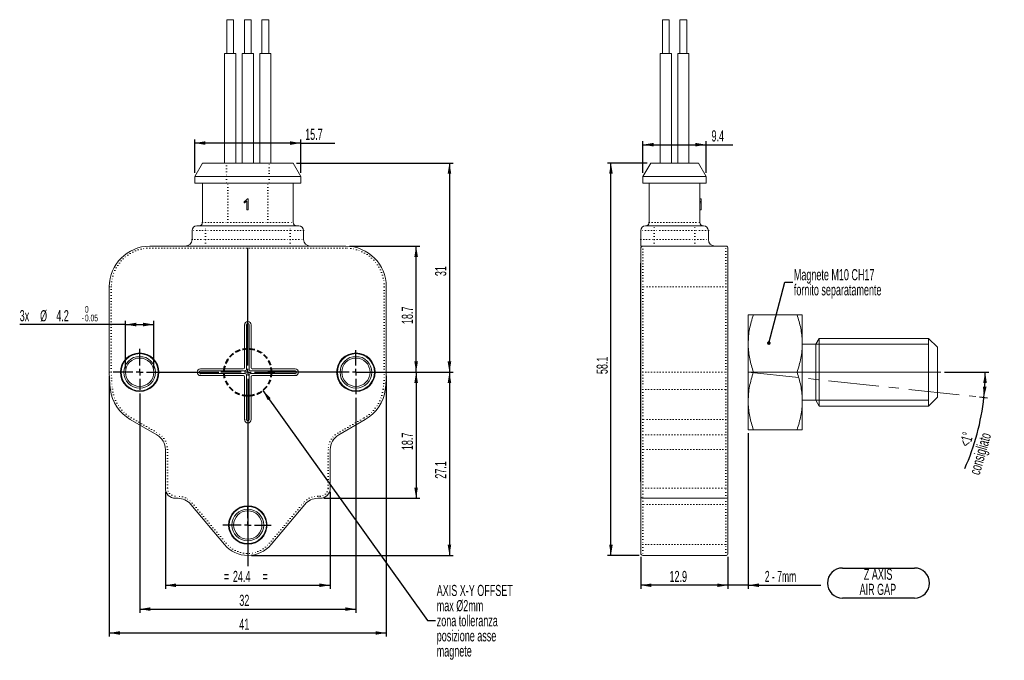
# Model space of a CAD drawing. Header units: millimetres. Extents: x 61 to 501, y 93 to 402.
# Tile 2 of 3: x 61 to 309, y 203 to 364. Entities that reach past the tile are written whole.
import ezdxf

# ---------------------------------------------------------------- set-up
doc = ezdxf.new("R2010")
doc.units = ezdxf.units.MM
for name, pattern in [('CENTERX2', [20.32, 12.7, -2.54, 2.54, -2.54]), ('DOT2', [0.635, 0, -0.635]), ('HIDDEN', [1.905, 1.27, -0.635])]:
    doc.linetypes.add(name, pattern=pattern)
doc.layers.add('LINEE_SOTTILI', color=7, linetype='Continuous')
doc.styles.add('SLDTEXTSTYLE0', font='TXT', dxfattribs={"width": 0.605})
doc.styles.add('SLDTEXTSTYLE8', font='TXT', dxfattribs={"width": 0.575})
doc.dimstyles.new('SLDDIMSTYLE0', dxfattribs={"dimtxt": 2.8, "dimasz": 2.7, "dimexe": 0, "dimexo": 0.0625, "dimgap": 0.7, "dimtad": 1, "dimlfac": 0.588235, "dimrnd": 1e-09, "dimzin": 12, "dimdsep": 46, "dimtxsty": 'SLDTEXTSTYLE0', "dimsah": 1, "dimcen": 0.09, "dimadec": 0, "dimazin": 3, "dimtol": 1, "dimtm": 0.05, "dimtfac": 1, "dimtofl": 0, "dimtmove": 0, "dimatfit": 3, "dimfxl": 0, "dimfrac": 2, "dimtolj": 1, "dimarcsym": 0})
doc.dimstyles.new('SLDDIMSTYLE1', dxfattribs={"dimtxt": 2.8, "dimasz": 2.7, "dimexe": 0, "dimexo": 0.0625, "dimgap": 0.7, "dimtad": 1, "dimlfac": 0.588235, "dimrnd": 1e-09, "dimzin": 12, "dimdsep": 46, "dimtxsty": 'SLDTEXTSTYLE0', "dimsah": 1, "dimcen": 0.09, "dimadec": 0, "dimazin": 3, "dimtfac": 1, "dimtofl": 0, "dimtmove": 0, "dimatfit": 3, "dimfxl": 0, "dimfrac": 2, "dimtolj": 1, "dimtzin": 12, "dimarcsym": 0})
doc.dimstyles.new('SLDDIMSTYLE2', dxfattribs={"dimtxt": 2.8, "dimasz": 2.7, "dimexe": 0, "dimexo": 0.0625, "dimgap": 0.7, "dimtad": 1, "dimdec": 1, "dimlfac": 0.588235, "dimrnd": 1e-09, "dimzin": 12, "dimdsep": 46, "dimtxsty": 'SLDTEXTSTYLE0', "dimsah": 1, "dimcen": 0.09, "dimadec": 0, "dimazin": 3, "dimtfac": 1, "dimtdec": 1, "dimtofl": 0, "dimtmove": 0, "dimatfit": 3, "dimfxl": 0, "dimfrac": 2, "dimtolj": 1, "dimtzin": 12, "dimarcsym": 0})
doc.dimstyles.new('SLDDIMSTYLE3', dxfattribs={"dimtxt": 0.18, "dimasz": 2.7, "dimexe": 0, "dimexo": 0.0625, "dimgap": 0, "dimtad": 0, "dimtih": 1, "dimtoh": 1, "dimdec": 0, "dimrnd": 1e-09, "dimzin": 0, "dimdsep": 46, "dimtxsty": 'Standard', "dimsah": 1, "dimcen": 0.09, "dimadec": 0, "dimazin": 0, "dimtfac": 2.7, "dimtdec": 0, "dimtofl": 0, "dimtmove": 0, "dimatfit": 3, "dimfxl": 0, "dimfrac": 2, "dimtolj": 1, "dimtzin": 0, "dimarcsym": 0})
doc.dimstyles.new('SLDDIMSTYLE4', dxfattribs={"dimtxt": 2.8, "dimasz": 2.7, "dimexe": 0, "dimexo": 0.0625, "dimgap": 0.7, "dimtad": 1, "dimdec": 4, "dimlfac": 0.588235, "dimzin": 12, "dimdsep": 46, "dimtxsty": 'SLDTEXTSTYLE0', "dimsah": 1, "dimcen": 0.09, "dimadec": 3, "dimazin": 3, "dimtfac": 1, "dimtdec": 3, "dimtofl": 0, "dimtmove": 0, "dimatfit": 3, "dimfxl": 0, "dimfrac": 2, "dimtolj": 1, "dimtzin": 12, "dimarcsym": 0})
doc.dimstyles.new('SLDDIMSTYLE5', dxfattribs={"dimtxt": 2.8, "dimasz": 2.7, "dimexe": 0, "dimexo": 0.0625, "dimgap": 0.7, "dimtad": 1, "dimlfac": 0.588235, "dimrnd": 1e-09, "dimzin": 12, "dimdsep": 46, "dimtxsty": 'SLDTEXTSTYLE0', "dimsah": 1, "dimcen": 0.09, "dimadec": 0, "dimazin": 3, "dimtfac": 1, "dimtmove": 0, "dimatfit": 0, "dimfxl": 0, "dimfrac": 2, "dimtolj": 1, "dimtzin": 12, "dimarcsym": 0})
doc.dimstyles.new('SLDDIMSTYLE6', dxfattribs={"dimtxt": 0.18, "dimasz": 0.9, "dimexe": 0, "dimexo": 0.0625, "dimgap": 0, "dimtad": 0, "dimtih": 1, "dimtoh": 1, "dimdec": 0, "dimrnd": 1e-09, "dimzin": 0, "dimdsep": 46, "dimtxsty": 'Standard', "dimblk1": 'DOT', "dimblk2": 'DOT', "dimsah": 1, "dimcen": 0.09, "dimadec": 0, "dimazin": 0, "dimtfac": 0.9, "dimtdec": 0, "dimtofl": 0, "dimtmove": 0, "dimatfit": 3, "dimldrblk": 'DOT', "dimfxl": 0, "dimfrac": 2, "dimtolj": 1, "dimtzin": 0, "dimarcsym": 0})

# ---------------------------------------------------------------- blocks, each defined once
blk = doc.blocks.new('_D')
at = {"layer": 'LINEE_SOTTILI', "color": 7}
for p, q in [((87.66, 276.14), (87.66, 288.13)), ((94.8, 276.14), (94.8, 288.13)), ((87.66, 287.23), (61.05, 287.23)), ((87.66, 287.23), (94.8, 287.23))]:
    blk.add_line(p, q, dxfattribs=at)
for points in [[(87.66, 287.23), (90.36, 286.78), (90.36, 287.68)], [(94.8, 287.23), (92.1, 287.68), (92.1, 286.78)]]:
    blk.add_solid(points, dxfattribs=at)
at = {"layer": 'LINEE_SOTTILI', "color": 7, "attachment_point": 1, "style": 'SLDTEXTSTYLE0'}
for s, insert, char_height in [('3x', (61.05, 290.86), 2.8), ('%%c', (66.18, 290.84), 2.8), ('4.2', (70.26, 290.86), 2.8), ('0', (77.45, 291.89), 1.68), ('-', (76.68, 289.72), 1.68), ('0.05', (77.45, 289.72), 1.68)]:
    blk.add_mtext(s, dxfattribs=dict(at, insert=insert, char_height=char_height))
blk = doc.blocks.new('_D_1')
at = {"layer": 'LINEE_SOTTILI', "color": 7}
for p, q in [((152.06, 275.24), (170.06, 275.24)), ((169.16, 275.24), (169.16, 229.17)), ((119.33, 229.17), (170.06, 229.17))]:
    blk.add_line(p, q, dxfattribs=at)
for points in [[(169.16, 275.24), (168.71, 272.54), (169.61, 272.54)], [(169.16, 229.17), (169.61, 231.87), (168.71, 231.87)]]:
    blk.add_solid(points, dxfattribs=at)
at = {"layer": 'LINEE_SOTTILI', "color": 7, "insert": (165.55, 248.46), "char_height": 2.8, "attachment_point": 1, "rotation": 90, "style": 'SLDTEXTSTYLE0'}
blk.add_mtext('27.1', dxfattribs=at)
blk = doc.blocks.new('_D_2')
at = {"layer": 'LINEE_SOTTILI', "color": 7}
for p, q in [((152.06, 275.24), (161.68, 275.24)), ((160.78, 275.24), (160.78, 243.53)), ((137.52, 243.53), (161.68, 243.53))]:
    blk.add_line(p, q, dxfattribs=at)
for points in [[(160.78, 275.24), (160.33, 272.54), (161.23, 272.54)], [(160.78, 243.53), (161.23, 246.23), (160.33, 246.23)]]:
    blk.add_solid(points, dxfattribs=at)
at = {"layer": 'LINEE_SOTTILI', "color": 7, "insert": (157.17, 255.64), "char_height": 2.8, "attachment_point": 1, "rotation": 90, "style": 'SLDTEXTSTYLE0'}
blk.add_mtext('18.7', dxfattribs=at)
blk = doc.blocks.new('_D_3')
at = {"layer": 'LINEE_SOTTILI', "color": 7}
for p, q in [((91.23, 269.92), (91.23, 214.77)), ((145.63, 268.81), (145.63, 214.77)), ((91.23, 215.67), (145.63, 215.67))]:
    blk.add_line(p, q, dxfattribs=at)
for points in [[(91.23, 215.67), (93.93, 215.22), (93.93, 216.12)], [(145.63, 215.67), (142.93, 216.12), (142.93, 215.22)]]:
    blk.add_solid(points, dxfattribs=at)
at = {"layer": 'LINEE_SOTTILI', "color": 7, "insert": (116.29, 219.28), "char_height": 2.8, "attachment_point": 1, "style": 'SLDTEXTSTYLE0'}
blk.add_mtext('32', dxfattribs=at)
blk = doc.blocks.new('_D_4')
at = {"layer": 'LINEE_SOTTILI', "color": 7}
for p, q in [((83.58, 274.34), (83.58, 208.77)), ((153.28, 274.34), (153.28, 208.77)), ((83.58, 209.67), (153.28, 209.67))]:
    blk.add_line(p, q, dxfattribs=at)
for points in [[(83.58, 209.67), (86.28, 209.22), (86.28, 210.12)], [(153.28, 209.67), (150.58, 210.12), (150.58, 209.22)]]:
    blk.add_solid(points, dxfattribs=at)
at = {"layer": 'LINEE_SOTTILI', "color": 7, "insert": (116.29, 213.28), "char_height": 2.8, "attachment_point": 1, "style": 'SLDTEXTSTYLE0'}
blk.add_mtext('41', dxfattribs=at)
blk = doc.blocks.new('_D_5')
at = {"layer": 'LINEE_SOTTILI', "color": 7}
for p, q in [((97.69, 245.18), (97.69, 220.77)), ((139.17, 245.18), (139.17, 220.77)), ((97.69, 221.67), (139.17, 221.67))]:
    blk.add_line(p, q, dxfattribs=at)
for points in [[(97.69, 221.67), (100.39, 221.22), (100.39, 222.12)], [(139.17, 221.67), (136.47, 222.12), (136.47, 221.22)]]:
    blk.add_solid(points, dxfattribs=at)
at = {"layer": 'LINEE_SOTTILI', "color": 7, "char_height": 2.8, "attachment_point": 1, "style": 'SLDTEXTSTYLE0'}
for s, insert in [('=', (112.44, 225.28)), ('24.4', (114.69, 225.28)), ('=', (122.17, 225.28))]:
    blk.add_mtext(s, dxfattribs=dict(at, insert=insert))
blk = doc.blocks.new('_D_6')
at = {"layer": 'LINEE_SOTTILI', "color": 7}
for p, q in [((105.09, 325.35), (105.09, 333.77)), ((131.78, 332.87), (105.09, 332.87)), ((131.78, 325.35), (131.78, 333.77)), ((131.78, 332.87), (140.35, 332.87))]:
    blk.add_line(p, q, dxfattribs=at)
for points in [[(105.09, 332.87), (107.79, 332.42), (107.79, 333.32)], [(131.78, 332.87), (129.08, 333.32), (129.08, 332.42)]]:
    blk.add_solid(points, dxfattribs=at)
at = {"layer": 'LINEE_SOTTILI', "color": 7, "insert": (132.86, 336.48), "char_height": 2.8, "attachment_point": 1, "style": 'SLDTEXTSTYLE0'}
blk.add_mtext('15.7', dxfattribs=at)
blk = doc.blocks.new('_D_7')
at = {"layer": 'LINEE_SOTTILI', "color": 7}
for p, q in [((143.98, 306.94), (161.68, 306.94)), ((160.78, 275.24), (160.78, 306.94)), ((146.53, 275.24), (161.68, 275.24))]:
    blk.add_line(p, q, dxfattribs=at)
for points in [[(160.78, 306.94), (160.33, 304.24), (161.23, 304.24)], [(160.78, 275.24), (161.23, 277.94), (160.33, 277.94)]]:
    blk.add_solid(points, dxfattribs=at)
at = {"layer": 'LINEE_SOTTILI', "color": 7, "insert": (157.17, 287.35), "char_height": 2.8, "attachment_point": 1, "rotation": 90, "style": 'SLDTEXTSTYLE0'}
blk.add_mtext('18.7', dxfattribs=at)
blk = doc.blocks.new('_D_8')
at = {"layer": 'LINEE_SOTTILI', "color": 7}
for p, q in [((130.71, 327.85), (170.06, 327.85)), ((169.16, 327.85), (169.16, 275.24)), ((146.53, 275.24), (170.06, 275.24))]:
    blk.add_line(p, q, dxfattribs=at)
for points in [[(169.16, 327.85), (168.71, 325.15), (169.61, 325.15)], [(169.16, 275.24), (169.61, 277.94), (168.71, 277.94)]]:
    blk.add_solid(points, dxfattribs=at)
at = {"layer": 'LINEE_SOTTILI', "color": 7, "insert": (165.55, 299.41), "char_height": 2.8, "attachment_point": 1, "rotation": 90, "style": 'SLDTEXTSTYLE0'}
blk.add_mtext('31', dxfattribs=at)
blk = doc.blocks.new('SW_NOTE_3')
at = {"layer": 'LINEE_SOTTILI', "color": 0, "char_height": 2.8, "attachment_point": 1, "style": 'SLDTEXTSTYLE0'}
for s, insert in [('AXIS X-Y OFFSET', (0.32, 8.96)), ('max Ø2mm', (0.32, 5.15)), ('zona tolleranza', (0.32, 1.35)), ('posizione asse', (0.32, -2.45)), ('magnete', (0.32, -6.25))]:
    blk.add_mtext(s, dxfattribs=dict(at, insert=insert))
blk = doc.blocks.new('SW_CENTERMARKSYMBOL_0')
at = {"layer": 'LINEE_SOTTILI', "color": 0}
for p, q in [((0, 1.7), (0, 5.53)), ((-1.7, 0), (-22.17, 0)), ((0, 0), (-0.85, 0)), ((0, 0), (0, 0.85)), ((0, 0), (0, -0.85)), ((0, 0), (0.85, 0)), ((1.7, 0), (5.53, 0)), ((0, -1.7), (0, -5.53))]:
    blk.add_line(p, q, dxfattribs=at)
blk = doc.blocks.new('SW_CENTERMARKSYMBOL_1')
at = {"layer": 'LINEE_SOTTILI', "color": 0}
for p, q in [((0, 1.7), (0, 31.31)), ((-1.7, 0), (-6.8, 0)), ((0, 0), (-0.85, 0)), ((0, 0), (0, 0.85)), ((0, 0), (0, -0.85)), ((0, 0), (0.85, 0)), ((1.7, 0), (6.8, 0)), ((0, -1.7), (0, -48.75))]:
    blk.add_line(p, q, dxfattribs=at)
blk = doc.blocks.new('SW_CENTERMARKSYMBOL_2')
at = {"layer": 'LINEE_SOTTILI', "color": 0}
for p, q in [((0, 1.7), (0, 4.85)), ((-1.7, 0), (-6.31, 0)), ((0, 0), (-0.85, 0)), ((0, 0), (0, 0.85)), ((0, 0), (0, -0.85)), ((0, 0), (0.85, 0)), ((1.7, 0), (5.91, 0)), ((0, -1.7), (0, -4.85))]:
    blk.add_line(p, q, dxfattribs=at)
blk = doc.blocks.new('SW_CENTERMARKSYMBOL_3')
at = {"layer": 'LINEE_SOTTILI', "color": 0}
for p, q in [((0, 1.7), (0, 5.92)), ((-1.7, 0), (-6.63, 0)), ((0, 0), (-0.85, 0)), ((0, 0), (0, 0.85)), ((0, 0), (0, -0.85)), ((0, 0), (0.85, 0)), ((1.7, 0), (19.89, 0)), ((0, -1.7), (0, -4.42))]:
    blk.add_line(p, q, dxfattribs=at)
blk = doc.blocks.new('_D_9')
at = {"layer": 'LINEE_SOTTILI', "color": 7}
for p, q in [((293.67, 275.24), (304.85, 275.24)), ((302.5, 269.04), (304.51, 268.82))]:
    blk.add_line(p, q, dxfattribs=at)
for start, end in [(353.914, 0), (336.0289, 353.914)]:
    blk.add_arc((244.32, 275.24), 59.63, start, end, dxfattribs=at)
for points in [[(303.95, 275.24), (303.44, 272.55), (304.34, 272.53)], [(303.62, 268.92), (304.29, 271.57), (303.39, 271.65)]]:
    blk.add_solid(points, dxfattribs=at)
at = {"layer": 'LINEE_SOTTILI', "color": 7, "char_height": 2.8, "attachment_point": 1, "rotation": 74.1227, "style": 'SLDTEXTSTYLE0'}
for s, insert in [('consigliato', (299.85, 250)), ('<1°', (297.39, 257.06))]:
    blk.add_mtext(s, dxfattribs=dict(at, insert=insert))
blk = doc.blocks.new('_D_10')
at = {"layer": 'LINEE_SOTTILI', "color": 7}
for p, q in [((218.91, 327.85), (208.89, 327.85)), ((209.79, 229.17), (209.79, 327.85)), ((216.9, 229.17), (208.89, 229.17))]:
    blk.add_line(p, q, dxfattribs=at)
for points in [[(209.79, 327.85), (209.34, 325.15), (210.24, 325.15)], [(209.79, 229.17), (210.24, 231.87), (209.34, 231.87)]]:
    blk.add_solid(points, dxfattribs=at)
at = {"layer": 'LINEE_SOTTILI', "color": 7, "insert": (206.18, 274.77), "char_height": 2.8, "attachment_point": 1, "rotation": 90, "style": 'SLDTEXTSTYLE0'}
blk.add_mtext('58.1', dxfattribs=at)
blk = doc.blocks.new('_D_11')
at = {"layer": 'LINEE_SOTTILI', "color": 7}
for p, q in [((217.85, 325.35), (217.85, 333.36)), ((217.85, 332.46), (233.74, 332.46)), ((233.74, 325.35), (233.74, 333.36)), ((233.74, 332.46), (240.44, 332.46))]:
    blk.add_line(p, q, dxfattribs=at)
for points in [[(217.85, 332.46), (220.55, 332.01), (220.55, 332.91)], [(233.74, 332.46), (231.04, 332.91), (231.04, 332.01)]]:
    blk.add_solid(points, dxfattribs=at)
at = {"layer": 'LINEE_SOTTILI', "color": 7, "insert": (235.09, 336.07), "char_height": 2.8, "attachment_point": 1, "style": 'SLDTEXTSTYLE0'}
blk.add_mtext('9.4', dxfattribs=at)
blk = doc.blocks.new('_D_12')
at = {"layer": 'LINEE_SOTTILI', "color": 7}
for p, q in [((244.32, 259.89), (244.32, 220.77)), ((239.22, 228.78), (239.22, 220.77)), ((239.22, 221.67), (234.22, 221.67)), ((244.32, 221.67), (239.22, 221.67)), ((244.32, 221.67), (262.6, 221.67))]:
    blk.add_line(p, q, dxfattribs=at)
for points in [[(239.22, 221.67), (236.52, 222.12), (236.52, 221.22)], [(244.32, 221.67), (247.02, 221.22), (247.02, 222.12)]]:
    blk.add_solid(points, dxfattribs=at)
at = {"layer": 'LINEE_SOTTILI', "color": 7, "insert": (248.5, 225.28), "char_height": 2.8, "attachment_point": 1, "style": 'SLDTEXTSTYLE8'}
blk.add_mtext('2 - 7mm', dxfattribs=at)
blk = doc.blocks.new('_D_13')
at = {"layer": 'LINEE_SOTTILI', "color": 7}
for p, q in [((217.29, 228.78), (217.29, 220.77)), ((239.22, 228.78), (239.22, 220.77)), ((239.22, 221.67), (217.29, 221.67))]:
    blk.add_line(p, q, dxfattribs=at)
for points in [[(217.29, 221.67), (219.99, 221.22), (219.99, 222.12)], [(239.22, 221.67), (236.52, 222.12), (236.52, 221.22)]]:
    blk.add_solid(points, dxfattribs=at)
at = {"layer": 'LINEE_SOTTILI', "color": 7, "insert": (224.52, 225.28), "char_height": 2.8, "attachment_point": 1, "style": 'SLDTEXTSTYLE0'}
blk.add_mtext('12.9', dxfattribs=at)
blk = doc.blocks.new('SW_NOTE_7')
at = {"layer": 'LINEE_SOTTILI', "color": 0, "char_height": 2.8, "attachment_point": 1, "style": 'SLDTEXTSTYLE0'}
for s, insert in [('Magnete M10 CH17', (0.27, 3.29)), ('fornito separatamente', (0.27, -0.51))]:
    blk.add_mtext(s, dxfattribs=dict(at, insert=insert))
blk = doc.blocks.new('_DOT')
at = {"color": 0, "linetype": 'ByBlock', "lineweight": -2}
blk.add_line((-0.5, 0), (-1, 0), dxfattribs=at)
at = {"color": 0, "linetype": 'ByBlock', "const_width": 0.5}
blk.add_lwpolyline([(-0.25, 0, 1), (0.25, 0, 1)], format="xyb", close=True, dxfattribs=at)
blk = doc.blocks.new('SW_NOTE_8')
at = {"layer": 'LINEE_SOTTILI', "color": 0}
for p, q in [((-2.92, 3.77), (15.19, 3.77)), ((15.19, -3.8), (-2.92, -3.8))]:
    blk.add_line(p, q, dxfattribs=at)
for centre, start, end in [((-2.92, -0.01), 90, 270), ((15.19, -0.01), 270, 90)]:
    blk.add_arc(centre, 3.79, start, end, dxfattribs=at)
at = {"layer": 'LINEE_SOTTILI', "color": 0, "char_height": 2.8, "attachment_point": 2, "style": 'SLDTEXTSTYLE0'}
for s, insert in [('Z AXIS', (6.04, 3.61)), ('AIR GAP', (5.97, -0.19))]:
    blk.add_mtext(s, dxfattribs=dict(at, insert=insert))

msp = doc.modelspace()

# ---------------------------------------------------------------- linework, layer by layer
at = {"color": 7, "linetype": 'Continuous', "lineweight": 15}
for p, q in [((113.16187, 363.89393), (113.16187, 355.39393)), ((113.16187, 363.89393), (114.86187, 363.89393)), ((114.86187, 355.39393), (114.86187, 363.89393)), ((117.58187, 363.89393), (117.58187, 355.39393)), ((117.58187, 363.89393), (118.3925, 363.89393)), ((118.3925, 363.89393), (119.28187, 363.89393)), ((119.28187, 355.39393), (119.28187, 363.89393)), ((122.00187, 363.89393), (122.00187, 355.39393)), ((122.00187, 363.89393), (123.25189, 363.89393)), ((123.25189, 363.89393), (123.70187, 363.89393)), ((123.70187, 355.39393), (123.70187, 363.89393)), ((222.73321, 363.89393), (222.73321, 355.39393)), ((222.73321, 363.89393), (224.43321, 363.89393)), ((224.43321, 355.39393), (224.43321, 363.89393)), ((227.15321, 363.89393), (227.15321, 355.39393)), ((227.15321, 363.89393), (228.85321, 363.89393)), ((228.85321, 355.39393), (228.85321, 363.89393)), ((112.60937, 355.39393), (112.60937, 327.85393)), ((113.02257, 355.39393), (112.60937, 355.39393)), ((115.41437, 355.39393), (113.02257, 355.39393)), ((115.41437, 327.85393), (115.41437, 355.39393)), ((117.02937, 355.39393), (117.02937, 327.85393)), ((119.83437, 355.39393), (117.02937, 355.39393)), ((119.83437, 327.85393), (119.83437, 355.39393)), ((121.44937, 355.39393), (121.44937, 327.85393)), ((124.25437, 355.39393), (121.44937, 355.39393)), ((124.25437, 327.85393), (124.25437, 355.39393)), ((222.18071, 355.39393), (222.18071, 327.85393)), ((222.53083, 355.39393), (222.18071, 355.39393)), ((224.98571, 355.39393), (222.53083, 355.39393)), ((224.98571, 327.85393), (224.98571, 355.39393)), ((226.60071, 355.39393), (226.60071, 327.85393)), ((228.99734, 355.39393), (226.60071, 355.39393)), ((229.40571, 355.39393), (228.99734, 355.39393)), ((229.40571, 327.85393), (229.40571, 355.39393)), ((107.04986, 327.85393), (105.08687, 324.45393)), ((107.04986, 327.85393), (113.03437, 327.85393)), ((113.03437, 327.85393), (123.82937, 327.85393)), ((123.82937, 327.85393), (129.81388, 327.85393)), ((131.77687, 324.45393), (129.81388, 327.85393)), ((219.80871, 327.85393), (217.84571, 324.45393)), ((219.80871, 327.85393), (231.77772, 327.85393)), ((231.77772, 327.85393), (233.74071, 324.45393)), ((105.08687, 324.45393), (105.08687, 322.75393)), ((113.03437, 324.45393), (105.08687, 324.45393)), ((105.08687, 322.75393), (113.03437, 322.75393)), ((107.04187, 322.75393), (107.04187, 312.89393)), ((123.82937, 324.45393), (113.03437, 324.45393)), ((113.03437, 322.75393), (123.82937, 322.75393)), ((131.77687, 324.45393), (123.82937, 324.45393)), ((123.82937, 322.75393), (131.77687, 322.75393)), ((129.82187, 312.89393), (129.82187, 322.75393)), ((131.77687, 322.75393), (131.77687, 324.45393)), ((233.74071, 324.45393), (217.84571, 324.45393)), ((217.84571, 324.45393), (217.84571, 322.75393)), ((217.84571, 322.75393), (233.74071, 322.75393)), ((219.41821, 312.89393), (219.41821, 322.75393)), ((232.16821, 312.89393), (232.16821, 322.75393)), ((233.74071, 324.45393), (233.74071, 322.75393)), ((219.41821, 321.48149), (219.37571, 321.48149)), ((219.41821, 321.12112), (219.37571, 321.12112)), ((219.41821, 320.726), (219.37571, 320.726)), ((219.37571, 320.54547), (219.41821, 320.54547)), ((219.37571, 319.82858), (219.41821, 319.82858)), ((219.37571, 319.81041), (219.41821, 319.81041)), ((219.41821, 319.77033), (219.37571, 319.77033)), ((117.52575, 317.8278), (117.52575, 318.14927)), ((118.15345, 316.10927), (118.15345, 318.22882)), ((118.27768, 318.82927), (118.50216, 318.82927)), ((118.50216, 318.82927), (118.50216, 316.10927)), ((219.37571, 318.93074), (219.41821, 318.93074)), ((232.50821, 318.82927), (232.16821, 318.82927)), ((232.50821, 318.14927), (232.16821, 318.14927)), ((232.50821, 317.8278), (232.16821, 317.8278)), ((232.50821, 317.8278), (232.50821, 318.14927)), ((232.50821, 316.10927), (232.50821, 317.8278)), ((118.50216, 316.10927), (118.15345, 316.10927)), ((219.41821, 316.94198), (219.37571, 316.94198)), ((219.41821, 316.925), (219.37571, 316.925)), ((219.37571, 315.84185), (219.41821, 315.84185)), ((219.41821, 315.57463), (219.37571, 315.57463)), ((232.50821, 316.10927), (232.16821, 316.10927)), ((219.37571, 314.22846), (219.41821, 314.22846)), ((104.40687, 308.64393), (104.40687, 310.85393)), ((105.59687, 312.04393), (107.80687, 312.04393)), ((107.80687, 312.04393), (129.05687, 312.04393)), ((129.05687, 312.04393), (131.26687, 312.04393)), ((132.45687, 310.85393), (132.45687, 308.64393)), ((217.29321, 308.64393), (217.29321, 310.85393)), ((218.48321, 312.04393), (220.69321, 312.04393)), ((220.69321, 312.04393), (230.89321, 312.04393)), ((230.89321, 312.04393), (233.10321, 312.04393)), ((234.29321, 310.85393), (234.29321, 308.64393)), ((93.78187, 306.94393), (143.08187, 306.94393)), ((217.80321, 306.94393), (217.29321, 306.94393)), ((217.29321, 296.74393), (217.29321, 306.43393)), ((217.80321, 306.94393), (238.71321, 306.94393)), ((239.22321, 306.43393), (239.22321, 296.74393)), ((217.22521, 302.69393), (217.29321, 302.69393)), ((217.22521, 297.25393), (217.22521, 302.69393)), ((217.22521, 297.25393), (217.22521, 287.56393)), ((83.58187, 275.23893), (83.58187, 296.74393)), ((153.28187, 296.74393), (153.28187, 275.23893)), ((217.29321, 275.23893), (217.29321, 296.74393)), ((239.22321, 296.74393), (239.22321, 275.23893)), ((217.22521, 285.86393), (217.22521, 287.56393)), ((244.33028, 289.68893), (244.32321, 289.67668)), ((244.32321, 282.46393), (244.32321, 289.67668)), ((256.63259, 289.68893), (245.61384, 289.68893)), ((257.92321, 289.67668), (257.91614, 289.68893)), ((257.92321, 282.46393), (257.92321, 289.67668)), ((117.58187, 287.13893), (117.58187, 276.38338)), ((118.07262, 287.13893), (118.07262, 275.89263)), ((118.79112, 275.89263), (118.79112, 287.13893)), ((119.28187, 276.38338), (119.28187, 287.13893)), ((217.29321, 285.86393), (217.22521, 285.86393)), ((217.22521, 276.51393), (217.22521, 285.86393)), ((244.32321, 268.01393), (244.32321, 282.46393)), ((257.92321, 268.01393), (257.92321, 282.46393)), ((262.17321, 283.73893), (261.33894, 282.29393)), ((289.71321, 283.73893), (262.17321, 283.73893)), ((262.17321, 283.73893), (262.17321, 266.73893)), ((291.92321, 281.52893), (289.71321, 283.73893)), ((289.71321, 266.73893), (289.71321, 283.73893)), ((261.33894, 282.29393), (257.92321, 282.29393)), ((261.33894, 282.29393), (261.33894, 268.18393)), ((291.92321, 281.52893), (291.92321, 268.94893)), ((117.28742, 276.08893), (106.53187, 276.08893)), ((117.77817, 275.59818), (106.53187, 275.59818)), ((130.33187, 275.59818), (119.08557, 275.59818)), ((130.33187, 276.08893), (119.57632, 276.08893)), ((217.22521, 276.51393), (217.22521, 249.48393)), ((217.29321, 270.95396), (217.29321, 275.23893)), ((239.22321, 275.23893), (239.22321, 270.95396)), ((256.63259, 275.23893), (245.61384, 275.23893)), ((106.53187, 274.87968), (117.77817, 274.87968)), ((106.53187, 274.38893), (117.28742, 274.38893)), ((117.58187, 274.09448), (117.58187, 263.33893)), ((118.07262, 274.58523), (118.07262, 263.33893)), ((118.79112, 263.33893), (118.79112, 274.58523)), ((119.08557, 274.87968), (130.33187, 274.87968)), ((119.28187, 263.33893), (119.28187, 274.09448)), ((119.57632, 274.38893), (130.33187, 274.38893)), ((217.29321, 263.7713), (217.29321, 270.95396)), ((239.22321, 270.95396), (239.22321, 263.7713)), ((244.32321, 260.78893), (244.32321, 268.01393)), ((257.92321, 268.18393), (261.33894, 268.18393)), ((257.92321, 260.78893), (257.92321, 268.01393)), ((261.33894, 268.18393), (262.17321, 266.73893)), ((289.71321, 266.73893), (291.92321, 268.94893)), ((262.17321, 266.73893), (289.71321, 266.73893)), ((95.56687, 259.4658), (88.87452, 263.32963)), ((147.98921, 263.32963), (141.29687, 259.4658)), ((217.29321, 259.90747), (217.29321, 263.7713)), ((239.22321, 263.7713), (239.22321, 259.90747)), ((256.63259, 260.78893), (245.61384, 260.78893)), ((217.29321, 255.78519), (217.29321, 259.90747)), ((239.22321, 259.90747), (239.22321, 255.78519)), ((97.69187, 246.08393), (97.69187, 255.78519)), ((139.17187, 255.78519), (139.17187, 246.08393)), ((217.29321, 246.08393), (217.29321, 255.78519)), ((239.22321, 255.78519), (239.22321, 246.08393)), ((217.22521, 247.78393), (217.22521, 249.48393)), ((217.29321, 247.78393), (217.22521, 247.78393)), ((217.29321, 244.04393), (217.29321, 246.08393)), ((239.22321, 246.08393), (239.22321, 244.04393)), ((100.82914, 243.53393), (100.24187, 243.53393)), ((136.62187, 243.53393), (136.0346, 243.53393)), ((217.29321, 242.3436), (217.29321, 244.04393)), ((238.71321, 243.53393), (217.80321, 243.53393)), ((239.22321, 244.04393), (239.22321, 242.3436)), ((112.57163, 231.9016), (104.08483, 242.01578)), ((132.77891, 242.01578), (124.29211, 231.9016)), ((217.29321, 232.22943), (217.29321, 242.3436)), ((239.22321, 242.3436), (239.22321, 232.22943)), ((217.29321, 229.67893), (217.29321, 232.22943)), ((239.22321, 232.22943), (239.22321, 229.67893)), ((217.80321, 229.16893), (238.71321, 229.16893))]:
    msp.add_line(p, q, dxfattribs=at)
at = {"color": 8, "linetype": 'DOT2', "lineweight": 0}
for p, q in [((113.03437, 327.85393), (113.03437, 324.45393)), ((123.82937, 324.45393), (123.82937, 327.85393)), ((113.03437, 324.45393), (113.03437, 322.75393)), ((113.41687, 312.89393), (113.41687, 322.75393)), ((123.44687, 312.89393), (123.44687, 322.75393)), ((123.82937, 324.45393), (123.82937, 322.75393)), ((107.04187, 312.89393), (113.41687, 312.89393)), ((113.41687, 312.04393), (113.41687, 312.89393)), ((113.41687, 312.89393), (123.44687, 312.89393)), ((123.44687, 312.89393), (129.82187, 312.89393)), ((123.44687, 312.89393), (123.44687, 312.04393)), ((219.41821, 312.89393), (232.16821, 312.89393)), ((107.80687, 310.85393), (104.40687, 310.85393)), ((107.80687, 312.04393), (107.80687, 310.85393)), ((129.05687, 310.85393), (107.80687, 310.85393)), ((107.80687, 310.85393), (107.80687, 308.64393)), ((129.05687, 312.04393), (129.05687, 310.85393)), ((129.05687, 308.64393), (129.05687, 310.85393)), ((132.45687, 310.85393), (129.05687, 310.85393)), ((220.69321, 310.85393), (217.29321, 310.85393)), ((220.69321, 310.85393), (220.69321, 312.04393)), ((220.69321, 310.85393), (220.69321, 308.64393)), ((230.89321, 310.85393), (220.69321, 310.85393)), ((230.89321, 310.85393), (230.89321, 312.04393)), ((230.89321, 308.64393), (230.89321, 310.85393)), ((234.29321, 310.85393), (230.89321, 310.85393)), ((104.40687, 308.64393), (107.80687, 308.64393)), ((107.80687, 306.94393), (107.80687, 308.64393)), ((107.80687, 308.64393), (129.05687, 308.64393)), ((129.05687, 306.94393), (129.05687, 308.64393)), ((129.05687, 308.64393), (132.45687, 308.64393)), ((217.29321, 308.64393), (220.69321, 308.64393)), ((220.69321, 306.94393), (220.69321, 308.64393)), ((220.69321, 308.64393), (230.89321, 308.64393)), ((230.89321, 306.94393), (230.89321, 308.64393)), ((230.89321, 308.64393), (234.29321, 308.64393)), ((93.78187, 306.43393), (93.78187, 306.94393)), ((143.08187, 306.43393), (93.78187, 306.43393)), ((143.08187, 306.43393), (143.08187, 306.94393)), ((217.80321, 306.94393), (217.80321, 296.74393)), ((238.71321, 296.74393), (238.71321, 306.94393)), ((217.29321, 297.25393), (217.22521, 297.25393)), ((83.58187, 296.74393), (84.09187, 296.74393)), ((84.09187, 296.74393), (84.09187, 275.23893)), ((152.77187, 296.74393), (153.28187, 296.74393)), ((152.77187, 275.23893), (152.77187, 296.74393)), ((217.80321, 296.74393), (217.29321, 296.74393)), ((238.71321, 296.74393), (217.80321, 296.74393)), ((217.80321, 296.74393), (217.80321, 275.23893)), ((238.71321, 275.23893), (238.71321, 296.74393)), ((238.71321, 296.74393), (239.22321, 296.74393)), ((217.22521, 287.56393), (217.29321, 287.56393)), ((118.07262, 287.13893), (117.58187, 287.13893)), ((118.79112, 287.13893), (119.28187, 287.13893)), ((83.58187, 275.23893), (84.09187, 275.23893)), ((106.53187, 275.59818), (106.53187, 276.08893)), ((117.77817, 275.59818), (117.28742, 276.08893)), ((117.58187, 276.38338), (118.07262, 275.89263)), ((118.79112, 275.89263), (119.28187, 276.38338)), ((119.57632, 276.08893), (119.08557, 275.59818)), ((130.33187, 275.59818), (130.33187, 276.08893)), ((152.77187, 275.23893), (153.28187, 275.23893)), ((217.29321, 276.51393), (217.22521, 276.51393)), ((217.80321, 275.23893), (217.29321, 275.23893)), ((217.80321, 275.23893), (217.80321, 270.89032)), ((217.80321, 275.23893), (238.71321, 275.23893)), ((238.71321, 270.89032), (238.71321, 275.23893)), ((238.71321, 275.23893), (239.22321, 275.23893)), ((106.53187, 274.87968), (106.53187, 274.38893)), ((117.28742, 274.38893), (117.77817, 274.87968)), ((118.07262, 274.58523), (117.58187, 274.09448)), ((119.28187, 274.09448), (118.79112, 274.58523)), ((119.08557, 274.87968), (119.57632, 274.38893)), ((130.33187, 274.87968), (130.33187, 274.38893)), ((83.85424, 270.89032), (84.36026, 270.95396)), ((152.50348, 270.95396), (153.00949, 270.89032)), ((217.80321, 270.89032), (238.71321, 270.89032)), ((217.80321, 270.89032), (217.80321, 263.32963)), ((238.71321, 263.32963), (238.71321, 270.89032)), ((88.87452, 263.32963), (89.12952, 263.7713)), ((89.12952, 263.7713), (95.82187, 259.90747)), ((118.07262, 263.33893), (117.58187, 263.33893)), ((118.79112, 263.33893), (119.28187, 263.33893)), ((141.04187, 259.90747), (147.73421, 263.7713)), ((147.73421, 263.7713), (147.98921, 263.32963)), ((238.71321, 263.32963), (217.80321, 263.32963)), ((217.80321, 263.32963), (217.80321, 259.4658)), ((238.71321, 259.4658), (238.71321, 263.32963)), ((95.56687, 259.4658), (95.82187, 259.90747)), ((141.04187, 259.90747), (141.29687, 259.4658)), ((217.80321, 259.4658), (238.71321, 259.4658)), ((217.80321, 259.4658), (217.80321, 255.78519)), ((238.71321, 255.78519), (238.71321, 259.4658)), ((97.69187, 255.78519), (98.20187, 255.78519)), ((98.20187, 255.78519), (98.20187, 246.08393)), ((138.66187, 255.78519), (139.17187, 255.78519)), ((138.66187, 246.08393), (138.66187, 255.78519)), ((217.80321, 255.78519), (217.29321, 255.78519)), ((238.71321, 255.78519), (217.80321, 255.78519)), ((217.80321, 255.78519), (217.80321, 246.08393)), ((238.71321, 255.78519), (239.22321, 255.78519)), ((238.71321, 246.08393), (238.71321, 255.78519)), ((217.22521, 249.48393), (217.29321, 249.48393)), ((97.69187, 246.08393), (98.20187, 246.08393)), ((138.66187, 246.08393), (139.17187, 246.08393)), ((217.80321, 246.08393), (217.29321, 246.08393)), ((217.80321, 246.08393), (217.80321, 243.53393)), ((217.80321, 246.08393), (238.71321, 246.08393)), ((238.71321, 243.53393), (238.71321, 246.08393)), ((238.71321, 246.08393), (239.22321, 246.08393)), ((100.24187, 243.53393), (100.24187, 244.04393)), ((100.24187, 244.04393), (100.82914, 244.04393)), ((100.82914, 243.53393), (100.82914, 244.04393)), ((136.0346, 244.04393), (136.62187, 244.04393)), ((136.0346, 244.04393), (136.0346, 243.53393)), ((136.62187, 244.04393), (136.62187, 243.53393)), ((217.80321, 243.53393), (217.80321, 242.01578)), ((238.71321, 242.01578), (238.71321, 243.53393)), ((104.08483, 242.01578), (104.47551, 242.3436)), ((104.47551, 242.3436), (112.96231, 232.22943)), ((123.90143, 232.22943), (132.38822, 242.3436)), ((132.38822, 242.3436), (132.77891, 242.01578)), ((238.71321, 242.01578), (217.80321, 242.01578)), ((217.80321, 242.01578), (217.80321, 231.9016)), ((238.71321, 231.9016), (238.71321, 242.01578)), ((112.57163, 231.9016), (112.96231, 232.22943)), ((124.29211, 231.9016), (123.90143, 232.22943)), ((217.80321, 231.9016), (238.71321, 231.9016)), ((217.80321, 231.9016), (217.80321, 229.16893)), ((238.71321, 229.16893), (238.71321, 231.9016))]:
    msp.add_line(p, q, dxfattribs=at)
at = {"color": 8, "linetype": 'DOT2', "lineweight": 0, "flags": 128}
for points in [[(217.29321, 242.3436), (217.30301, 242.27964), (217.33204, 242.21815), (217.37916, 242.16147), (217.44259, 242.11179), (217.51987, 242.07102), (217.60805, 242.04073), (217.70372, 242.02208), (217.80321, 242.01578)], [(238.71321, 242.01578), (238.81271, 242.02208), (238.90838, 242.04073), (238.99655, 242.07102), (239.07384, 242.11179), (239.13726, 242.16147), (239.18439, 242.21815), (239.21341, 242.27964), (239.22321, 242.3436)], [(217.29321, 232.22943), (217.30301, 232.16547), (217.33204, 232.10397), (217.37916, 232.0473), (217.44259, 231.99762), (217.51987, 231.95685), (217.60805, 231.92656), (217.70372, 231.9079), (217.80321, 231.9016)], [(238.71321, 231.9016), (238.81271, 231.9079), (238.90838, 231.92656), (238.99655, 231.95685), (239.07384, 231.99762), (239.13726, 232.0473), (239.18439, 232.10397), (239.21341, 232.16547), (239.22321, 232.22943)]]:
    msp.add_lwpolyline(points, dxfattribs=at)
at = {"color": 7, "linetype": 'Continuous', "lineweight": 15}
for centre, radius in [((91.23187, 275.23893), 4.845), ((91.23187, 275.23893), 4.675), ((145.63187, 275.23893), 4.845), ((145.63187, 275.23893), 4.675), ((91.23187, 275.23893), 3.995), ((91.23187, 275.23893), 3.57), ((145.63187, 275.23893), 3.995), ((145.63187, 275.23893), 3.57), ((118.43187, 236.81893), 4.845), ((118.43187, 236.81893), 4.675), ((118.43187, 236.81893), 3.995), ((118.43187, 236.81893), 3.57)]:
    msp.add_circle(centre, radius, dxfattribs=at)
for centre, radius, start, end in [((106.19187, 312.89393), 0.85, 270, 0), ((130.67187, 312.89393), 0.85, 180, 270), ((218.56821, 312.89393), 0.85, 270, 0), ((233.01821, 312.89393), 0.85, 180, 270), ((105.59687, 310.85393), 1.19, 90, 180), ((131.26687, 310.85393), 1.19, 0, 90), ((218.48321, 310.85393), 1.19, 90, 180), ((233.10321, 310.85393), 1.19, 0, 90), ((102.70687, 308.64393), 1.7, 270, 0), ((134.15687, 308.64393), 1.7, 180, 270), ((235.99321, 308.64393), 1.7, 180, 270), ((93.78187, 296.74393), 10.2, 90, 180), ((143.08187, 296.74393), 10.2, 0, 90), ((217.80321, 306.43393), 0.51, 90, 180), ((238.71321, 306.43393), 0.51, 0, 90), ((118.43187, 287.13893), 0.85, 0, 180), ((118.43187, 287.13893), 0.35925, 0, 180), ((118.43187, 275.23893), 34.85, 180, 187.1680932), ((106.53187, 275.23893), 0.85, 90, 270), ((106.53187, 275.23893), 0.35925, 90, 270), ((130.33187, 275.23893), 0.85, 270, 90), ((130.33187, 275.23893), 0.35925, 270, 90), ((118.43187, 275.23893), 34.85, 352.8319068, 0), ((93.97452, 272.16308), 10.2, 187.1680932, 240), ((142.88921, 272.16308), 10.2, 300, 352.8319068), ((118.43187, 263.33893), 0.85, 180, 0), ((118.43187, 263.33893), 0.35925, 180, 0), ((93.44187, 255.78519), 4.25, 0, 60), ((143.42187, 255.78519), 4.25, 120, 180), ((100.24187, 246.08393), 2.55, 180, 270), ((136.62187, 246.08393), 2.55, 270, 0), ((100.82914, 239.28393), 4.25, 40, 90), ((136.0346, 239.28393), 4.25, 90, 140), ((217.80321, 244.04393), 0.51, 180, 270), ((238.71321, 244.04393), 0.51, 270, 0), ((118.43187, 236.81893), 7.65, 220, 320), ((217.80321, 229.67893), 0.51, 180, 270), ((238.71321, 229.67893), 0.51, 270, 0)]:
    msp.add_arc(centre, radius, start, end, dxfattribs=at)
at = {"color": 8, "linetype": 'DOT2', "lineweight": 0}
for centre, radius, start, end in [((93.78187, 296.74393), 9.69, 90, 180), ((143.08187, 296.74393), 9.69, 0, 90), ((118.43187, 275.23893), 34.34, 180, 187.1680932), ((118.43187, 275.23893), 34.34, 352.8319068, 0), ((93.97452, 272.16308), 9.69, 187.1680932, 240), ((142.88921, 272.16308), 9.69, 300, 352.8319068), ((217.6777, 271.95984), 1.07686, 249.0813163, 276.6933919), ((238.83873, 271.95984), 1.07686, 263.3066081, 290.9186837), ((217.77134, 263.8081), 0.47954, 184.4019497, 273.811261), ((238.74509, 263.8081), 0.47954, 266.188739, 355.5980503), ((93.44187, 255.78519), 4.76, 0, 60), ((143.42187, 255.78519), 4.76, 120, 180), ((217.77134, 259.94428), 0.47954, 184.4019497, 273.811261), ((238.74509, 259.94428), 0.47954, 266.188739, 355.5980503), ((100.24187, 246.08393), 2.04, 180, 270), ((136.62187, 246.08393), 2.04, 270, 0), ((100.82914, 239.28393), 4.76, 40, 90), ((136.0346, 239.28393), 4.76, 90, 140), ((118.43187, 236.81893), 7.14, 220, 320)]:
    msp.add_arc(centre, radius, start, end, dxfattribs=at)
at = {"color": 7, "linetype": 'Continuous', "lineweight": 15}
for centre, major_axis, start_param, end_param in [((117.18927, 276.48153), (0.31038, -0.31038), 5.624127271, 6.942243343), ((117.68002, 275.99078), (0.31038, -0.31038), 5.624127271, 6.942243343), ((119.18372, 275.99078), (0.31038, 0.31038), 2.482534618, 3.800650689), ((119.67447, 276.48153), (0.31038, 0.31038), 2.482534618, 3.800650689), ((117.18927, 273.99633), (-0.31038, -0.31038), 2.482534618, 3.800650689), ((117.68002, 274.48708), (-0.31038, -0.31038), 2.482534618, 3.800650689), ((119.18372, 274.48708), (-0.31038, 0.31038), 5.624127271, 6.942243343), ((119.67447, 273.99633), (-0.31038, 0.31038), 5.624127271, 6.942243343)]:
    msp.add_ellipse(centre, major_axis=major_axis, ratio=0.774596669, start_param=start_param, end_param=end_param, dxfattribs=at)
for points, knots in [([(117.52575, 318.14927), (117.56933, 318.17171), (117.65521, 318.21594), (117.77655, 318.29234), (117.88983, 318.37515), (117.99318, 318.46436), (118.08583, 318.55556), (118.1639, 318.64757), (118.22923, 318.73704), (118.26201, 318.79944), (118.27768, 318.82927)], [0, 0, 0, 0, 0.142657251, 0.281168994, 0.416977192, 0.550852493, 0.67836417, 0.795032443, 0.901998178, 1, 1, 1, 1]), ([(118.15345, 318.22882), (118.13337, 318.20946), (118.09163, 318.16921), (118.02109, 318.11225), (117.94235, 318.05453), (117.85645, 317.99901), (117.76888, 317.94675), (117.68426, 317.89975), (117.60399, 317.85998), (117.55112, 317.83823), (117.52575, 317.8278)], [0, 0, 0, 0, 0.1116703, 0.232094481, 0.362743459, 0.50255751, 0.641525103, 0.771098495, 0.890161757, 1, 1, 1, 1]), ([(232.50821, 318.14927), (232.50821, 318.17171), (232.50821, 318.21594), (232.50821, 318.29234), (232.50821, 318.37515), (232.50821, 318.46436), (232.50821, 318.55556), (232.50821, 318.64757), (232.50821, 318.73704), (232.50821, 318.79944), (232.50821, 318.82927)], [0, 0, 0, 0, 0.142657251, 0.281168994, 0.416977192, 0.550852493, 0.67836417, 0.795032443, 0.901998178, 1, 1, 1, 1]), ([(217.29321, 306.94393), (217.29321, 306.94393), (217.29321, 307.18619), (217.29321, 307.82855), (217.29321, 308.23638), (217.29321, 308.64393)], [0, 0, 0, 0, 0.5, 0.5, 1, 1, 1, 1]), ([(245.61384, 289.68893), (245.2632, 288.51568), (244.73446, 286.74648), (244.37821, 284.3166), (244.34158, 283.0828), (244.32321, 282.46393)], [0, 0, 0, 0, 0.49525132, 0.746818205, 1, 1, 1, 1]), ([(244.33028, 289.68893), (244.38799, 289.68893), (244.50407, 289.68893), (245.01059, 289.68893), (245.44321, 289.68893), (245.61384, 289.68893)], [0, 0, 0, 0, 0.374467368, 0.753283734, 1, 1, 1, 1]), ([(257.92321, 282.46393), (257.92167, 282.63518), (257.91, 283.93208), (257.62813, 286.37732), (256.96646, 288.57834), (256.63259, 289.68893)], [0, 0, 0, 0, 0.070088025, 0.530783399, 1, 1, 1, 1]), ([(256.63259, 289.68893), (256.80322, 289.68893), (257.233, 289.68893), (257.74072, 289.68893), (257.85747, 289.68893), (257.91614, 289.68893)], [0, 0, 0, 0, 0.246716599, 0.62142786, 1, 1, 1, 1]), ([(244.32321, 282.46393), (244.32476, 282.29268), (244.33642, 280.99578), (244.6183, 278.55054), (245.27997, 276.34952), (245.61384, 275.23893)], [0, 0, 0, 0, 0.070088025, 0.530783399, 1, 1, 1, 1]), ([(256.63259, 275.23893), (256.98323, 276.41217), (257.51197, 278.18138), (257.86822, 280.61126), (257.90484, 281.84506), (257.92321, 282.46393)], [0, 0, 0, 0, 0.49525132, 0.746818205, 1, 1, 1, 1]), ([(245.61384, 275.23893), (245.2632, 274.06568), (244.73446, 272.29648), (244.37821, 269.8666), (244.34158, 268.6328), (244.32321, 268.01393)], [0, 0, 0, 0, 0.49525132, 0.746818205, 1, 1, 1, 1]), ([(257.92321, 268.01393), (257.92167, 268.18518), (257.91, 269.48208), (257.62813, 271.92732), (256.96646, 274.12834), (256.63259, 275.23893)], [0, 0, 0, 0, 0.070088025, 0.530783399, 1, 1, 1, 1]), ([(244.32321, 268.01393), (244.32476, 267.84268), (244.33642, 266.54578), (244.6183, 264.10054), (245.27997, 261.89952), (245.61384, 260.78893)], [0, 0, 0, 0, 0.070088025, 0.530783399, 1, 1, 1, 1]), ([(256.63259, 260.78893), (256.98323, 261.96217), (257.51197, 263.73138), (257.86822, 266.16126), (257.90484, 267.39506), (257.92321, 268.01393)], [0, 0, 0, 0, 0.49525132, 0.746818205, 1, 1, 1, 1]), ([(245.61384, 260.78893), (245.4433, 260.78893), (244.98816, 260.78893), (244.45119, 260.78893), (244.36605, 260.78893), (244.32321, 260.78893)], [0, 0, 0, 0, 0.22940576, 0.612245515, 1, 1, 1, 1]), ([(257.92321, 260.78893), (257.88146, 260.78893), (257.79736, 260.78893), (257.26216, 260.78893), (256.80313, 260.78893), (256.63259, 260.78893)], [0, 0, 0, 0, 0.382524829, 0.77059474, 1, 1, 1, 1])]:
    msp.add_open_spline(points, degree=3, knots=knots, dxfattribs=at)
at = {"layer": 'LINEE_SOTTILI', "color": 7, "lineweight": 0}
for p, q in [((261.33894, 282.29393), (289.71321, 282.29393)), ((244.32321, 275.23893), (292.7684, 275.23893)), ((261.33894, 268.18393), (289.71321, 268.18393))]:
    msp.add_line(p, q, dxfattribs=at)
at = {"layer": 'LINEE_SOTTILI', "color": 7, "linetype": 'CENTERX2', "lineweight": 0}
msp.add_line((244.32321, 275.23893), (301.60313, 269.13167), dxfattribs=at)
at = {"layer": 'LINEE_SOTTILI', "color": 1, "linetype": 'HIDDEN', "lineweight": 40}
msp.add_circle((118.43187, 275.23893), 5.95, dxfattribs=at)

# ---------------------------------------------------------------- block references
at = {"layer": 'LINEE_SOTTILI', "color": 7}
for name, p in [('SW_CENTERMARKSYMBOL_1', (118.43187, 275.23893)), ('SW_NOTE_7', (255.53947, 297.87149)), ('SW_CENTERMARKSYMBOL_3', (91.23187, 275.23893)), ('SW_CENTERMARKSYMBOL_0', (145.63187, 275.23893)), ('SW_CENTERMARKSYMBOL_2', (118.43187, 236.81893)), ('SW_NOTE_8', (270.96798, 222.2254)), ('SW_NOTE_3', (165.64474, 212.80307))]:
    msp.add_blockref(name, p, dxfattribs=at)

# ---------------------------------------------------------------- dimensions: what is measured, and where the dimension line sits
for base, p1, p2, dimstyle, picture, middle in [((105.08687, 332.87107), (131.77687, 324.45393), (105.08687, 324.45393), 'SLDDIMSTYLE1', '_D_6', (136.60234, 332.87107)), ((233.7407141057, 332.4639935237), (217.8457141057, 324.4539295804), (233.7407141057, 324.4539295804), 'SLDDIMSTYLE2', '_D_11', (237.7628716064, 332.4639935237)), ((153.28187, 209.66893), (83.58187, 275.23893), (153.28187, 275.23893), 'SLDDIMSTYLE1', '_D_4', (118.43187, 209.66893)), ((145.63187, 215.66893), (91.23187, 270.81893), (145.63187, 269.71393), 'SLDDIMSTYLE1', '_D_3', (118.43187, 215.66893)), ((217.29321, 221.66893), (239.22321, 229.67893), (217.29321, 229.67893), 'SLDDIMSTYLE1', '_D_13', (228.25821, 221.66893))]:
    dim = msp.add_linear_dim(base=base, p1=p1, p2=p2, dimstyle=dimstyle, dxfattribs=at)
    dim.commit()
    dim.dimension.update_dxf_attribs({"geometry": picture, "text_midpoint": middle, "dimtype": 160})
for base, p1, p2, dimstyle, picture, middle in [((169.1618687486, 275.2389295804), (129.8138778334, 327.8539295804), (145.6318687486, 275.2389295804), 'SLDDIMSTYLE2', '_D_8', (169.1618687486, 301.5464295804)), ((209.7932141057, 327.8539295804), (217.8032141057, 229.1689295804), (219.8087050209, 327.8539295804), 'SLDDIMSTYLE2', '_D_10', (209.7932141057, 278.5114295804)), ((160.7818687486, 306.9439295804), (145.6318687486, 275.2389295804), (143.0818687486, 306.9439295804), 'SLDDIMSTYLE2', '_D_7', (160.7818687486, 291.0914295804)), ((169.16187, 229.16893), (151.15687, 275.23893), (118.43187, 229.16893), 'SLDDIMSTYLE1', '_D_1', (169.16187, 252.20393)), ((160.7818687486, 243.5339295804), (151.1568687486, 275.2389295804), (136.6218687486, 243.5339295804), 'SLDDIMSTYLE2', '_D_2', (160.7818687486, 259.3864295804))]:
    dim = msp.add_linear_dim(base=base, p1=p1, p2=p2, angle=90, dimstyle=dimstyle, dxfattribs=at)
    dim.commit()
    dim.dimension.update_dxf_attribs({"geometry": picture, "text_midpoint": middle, "dimtype": 160})
for base, p1, p2, text, dimstyle, picture, middle in [((94.80187, 287.23055), (87.66187, 275.23893), (94.80187, 275.23893), '3x %%c<>', 'SLDDIMSTYLE0', '_D', (71.49171, 287.23055)), ((239.22321, 221.66893), (244.32321, 260.78893), (239.22321, 229.67893), '2 - 7mm', 'SLDDIMSTYLE5', '_D_12', (255.54786, 221.66893)), ((139.17187, 221.66893), (97.69187, 246.08393), (139.17187, 246.08393), '=<>=', 'SLDDIMSTYLE1', '_D_5', (118.43187, 221.66893))]:
    dim = msp.add_linear_dim(base=base, p1=p1, p2=p2, text=text, dimstyle=dimstyle, dxfattribs=at)
    dim.commit()
    dim.dimension.update_dxf_attribs({"geometry": picture, "text_midpoint": middle, "dimtype": 160})
dim = msp.add_angular_dim_2l(base=(303.86707, 272.07358), line1=((301.60313, 269.13167), (244.32321, 275.23893)), line2=((292.7684, 275.23893), (244.32321, 275.23893)), dimstyle='SLDDIMSTYLE4', dxfattribs=at)
dim.commit()
dim.dimension.update_dxf_attribs({"geometry": '_D_9', "text_midpoint": (305.80557, 257.75159), "dimtype": 162})

# ---------------------------------------------------------------- leaders
for points, dimstyle in [([(249.51519, 282.57212), (253.53947, 297.87149), (255.53947, 297.87149)], 'SLDDIMSTYLE6'), ([(122.22951, 270.65849), (163.64543, 212.80307), (165.64474, 212.80307)], 'SLDDIMSTYLE3')]:
    msp.add_leader(points, dimstyle=dimstyle, dxfattribs=at)

doc.saveas('drawing.dxf')
